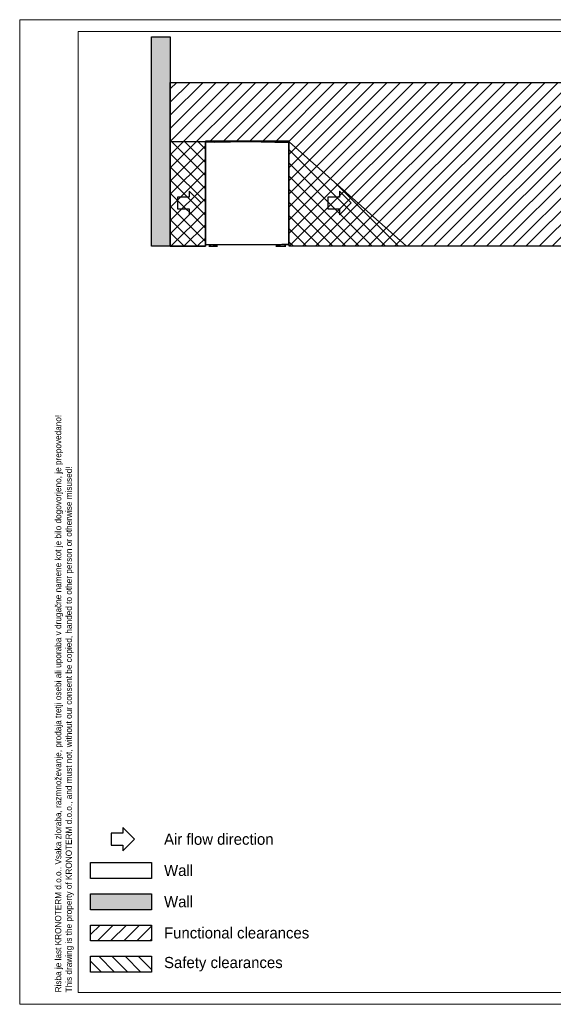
# Model space of a CAD drawing. Header units: millimetres. Extents: x 0 to 39025, y -31299 to 8400.
# Tile 1 of 209: x 0 to 4555, y -31299 to -22899. Entities that reach past the tile are written whole.
import ezdxf

# ---------------------------------------------------------------- set-up
doc = ezdxf.new("R2010")
doc.units = ezdxf.units.MM
for name, color, linetype in [('ANOTACIJE', 7, 'Continuous'), ('FORMAT', 7, 'Continuous'), ('ODMIKI funkcionalni', 253, 'Continuous'), ('ODMIKI varnostni', 252, 'Continuous'), ('SREDNJICE_IN_TOCKE', 252, 'Continuous')]:
    doc.layers.add(name, color=color, linetype=linetype)
doc.styles.add('SLDTEXTSTYLE0', font='Montserrat-Regular.ttf', dxfattribs={"bigfont": 'bigfont'})
doc.styles.add('SLDTEXTSTYLE2', font='arial.ttf', dxfattribs={"width": 0.948, "bigfont": 'bigfont'})
doc.styles.add('SLDTEXTSTYLE3', font='arial.ttf', dxfattribs={"width": 0.948})

# ---------------------------------------------------------------- blocks, each defined once
blk = doc.blocks.new('SW_NOTE_0_1')
at = {"layer": 'ANOTACIJE', "color": 0, "char_height": 2.64583, "attachment_point": 1, "rotation": 90}
for s, insert, style in [('Risba je last KRONOTERM d.o.o.. Vsaka zloraba, razmnoževanje, prodaja tretji osebi ali uporaba v drugačne namene kot je bilo dogovorjeno, je prepovedano!', (-3.41, 0), 'SLDTEXTSTYLE2'), ('This drawing is the property of KRONOTERM d.o.o., and must not, without our consent be copied, handed to other person or otherwise misused!', (1.12, 0), 'SLDTEXTSTYLE3')]:
    blk.add_mtext(s, dxfattribs=dict(at, insert=insert, style=style))
blk = doc.blocks.new('Adapt 2 S (desno)')
at = {"linetype": 'Continuous', "lineweight": 25}
for p, q in [((1, 887.7), (0, 887.7)), ((0, 887.7), (0, 885.8)), ((0, 885.7), (0, 16.6)), ((1, 887.7), (1, 886)), ((2.1, 887.6), (1.1, 887.6)), ((1.1, 887.6), (1.1, 886)), ((1.4, 886.3), (1.4, 887.3)), ((1.7, 887.3), (1.4, 887.3)), ((1.7, 886.3), (1.4, 886.3)), ((1.4, 886), (1.7, 886)), ((1.4, 886), (1.8, 886)), ((357.4, 895.1), (1.7, 887.3)), ((1.7, 887.3), (1.7, 886.3)), ((1.7, 886), (1.9, 886)), ((1.7, 886), (1.7, 885.4)), ((357.4, 893.1), (2, 885.3)), ((2, 16.6), (2, 885.3)), ((2.1, 887.3), (2.1, 887.6)), ((2.9, 890.5), (356.5, 898.3)), ((2.9, 888.5), (356.5, 896.2)), ((2.9, 888.5), (2.9, 890.5)), ((2.9, 890.5), (2.9, 889.6)), ((2.9, 888.4), (2.9, 889.4)), ((2.9, 889.4), (2.9, 889.4)), ((24.4, 888.9), (2.9, 888.4)), ((67.4, 889.8), (24.4, 888.9)), ((24.4, 888.9), (24.4, 888.9)), ((67.4, 889.8), (67.4, 889.9)), ((69.2, 889.2), (68.2, 889.1)), ((68.2, 888.8), (68.2, 889.1)), ((69.2, 888.8), (69.2, 889.2)), ((74.2, 889.2), (356.5, 895.4)), ((74.2, 889.2), (74.3, 888.9)), ((356.5, 898.3), (356.5, 896.2)), ((356.5, 898.3), (357.5, 898.3)), ((356.5, 897.3), (357.5, 897.3)), ((356.5, 895.4), (356.5, 896.2)), ((356.5, 895.1), (356.5, 895.4)), ((357.4, 895.1), (357.4, 893.1)), ((357.6, 893.7), (357.4, 893.7)), ((357.4, 893.1), (357.6, 893.1)), ((357.5, 897.3), (357.5, 898.3)), ((357.5, 898.3), (357.5, 897.3)), ((357.5, 898.3), (358.5, 898.3)), ((357.5, 897.3), (358.5, 897.3)), ((357.6, 893.1), (357.6, 895.1)), ((713.3, 887.3), (357.6, 895.1)), ((357.6, 893.1), (713, 885.3)), ((358.5, 898.3), (712.1, 890.5)), ((358.5, 896.2), (358.5, 898.3)), ((358.5, 896.2), (712.1, 888.5)), ((358.5, 896.2), (358.5, 895.4)), ((358.5, 895.4), (640.8, 889.2)), ((358.5, 895.4), (358.5, 895.1)), ((640.7, 888.9), (640.8, 889.2)), ((645.8, 889.2), (646.8, 889.1)), ((645.8, 888.8), (645.8, 889.2)), ((646.8, 888.8), (646.8, 889.1)), ((647.6, 889.8), (647.6, 889.9)), ((647.6, 889.8), (690.6, 888.9)), ((690.6, 888.9), (712.1, 888.4)), ((690.6, 888.9), (690.6, 888.9)), ((712.1, 890.5), (712.1, 888.5)), ((712.1, 890.5), (712.1, 889.6)), ((712.1, 889.6), (712.1, 890.5)), ((712.1, 889.6), (712.1, 889.6)), ((712.1, 888.4), (712.1, 889.4)), ((712.1, 889.4), (712.1, 889.4)), ((712.9, 887.6), (713.9, 887.6)), ((712.9, 887.6), (712.9, 887.3)), ((713, 16.6), (713, 885.3)), ((713.3, 886), (713.1, 886)), ((713.6, 886), (713.2, 886)), ((713.3, 887.3), (713.3, 886.3)), ((713.3, 887.3), (713.6, 887.3)), ((713.6, 886.3), (713.3, 886.3)), ((713.6, 886), (713.3, 886)), ((713.3, 886), (713.3, 885.4)), ((713.6, 887.3), (713.6, 886.3)), ((713.9, 886), (713.9, 887.6)), ((715, 887.7), (714, 887.7)), ((714, 887.7), (714, 886)), ((715, 887.7), (715, 885.8)), ((715, 16.6), (715, 885.7)), ((2, 16.6), (0, 16.6)), ((2, 16.6), (713, 16.6)), ((2, 15.6), (2, 16.6)), ((2, 15.6), (713, 15.6)), ((28.2, 2.5), (28.2, 0)), ((50, 2.5), (28.2, 2.5)), ((50, 0), (50, 2.5)), ((50, 2.5), (89.1, 2.5)), ((64.2, 15.6), (492.6, 15.6)), ((68.1, 15.6), (68.1, 13.3)), ((85.9, 13.3), (68.1, 13.3)), ((68.4, 11), (68.4, 6)), ((70.1, 11), (68.4, 11)), ((69, 5.4), (69.6, 5)), ((69.5, 3.6), (82.9, 3.6)), ((69.6, 5), (85.6, 5)), ((70.1, 6), (70.1, 11)), ((79.4, 11), (70.1, 11)), ((72.6, 13.3), (72.6, 11)), ((79.4, 6), (79.4, 11)), ((86.9, 11), (79.4, 11)), ((82.6, 11), (82.6, 13.3)), ((82.9, 3.6), (85.8, 3.6)), ((85.6, 5), (86.3, 5.4)), ((87.1, 13.3), (85.9, 13.3)), ((86.9, 6), (86.9, 11)), ((87.1, 13.3), (87.1, 15.6)), ((89.1, 2.5), (89.1, 0)), ((102.6, 2.5), (89.1, 2.5)), ((102.6, 0), (102.6, 2.5)), ((456, 13.3), (456, 15.3)), ((456, 15.3), (458, 15.3)), ((458, 13.3), (456, 13.3)), ((458, 15.3), (458, 13.3)), ((458, 15.3), (501, 15.3)), ((501, 13.3), (458, 13.3)), ((492.6, 15.6), (495.1, 15.6)), ((501, 13.3), (501, 15.6)), ((652.7, 13.3), (501, 13.3)), ((601.8, 2.5), (601.8, 0)), ((632.4, 2.5), (601.8, 2.5)), ((601.8, 0), (632.4, 0)), ((617, 6), (617, 11)), ((617.3, 11), (617, 11)), ((617, 6), (618.8, 5)), ((617.3, 13.3), (617.3, 11)), ((621.6, 11), (617.3, 11)), ((619.9, 5), (618.6, 3.6)), ((618.6, 3.6), (635, 3.6)), ((618.8, 5), (634.8, 5)), ((621.9, 11), (621.6, 11)), ((621.9, 6), (621.9, 11)), ((622.6, 11), (621.9, 11)), ((631.1, 11), (622.6, 11)), ((631.7, 11), (631.1, 11)), ((631.7, 11), (631.7, 6)), ((632.1, 11), (631.7, 11)), ((636.3, 11), (632.1, 11)), ((632.4, 0), (632.4, 2.5)), ((632.4, 2.5), (675.2, 2.5)), ((632.4, 0), (675.2, 0)), ((635, 3.6), (633.8, 5)), ((634.8, 5), (636.6, 6)), ((636.3, 11), (636.3, 13.3)), ((636.6, 11), (636.3, 11)), ((636.6, 6), (636.6, 11)), ((652.7, 13.3), (652.7, 15.6)), ((654.2, 15.3), (652.7, 15.3)), ((654.2, 13.3), (652.7, 13.3)), ((654.2, 15.3), (654.2, 13.3)), ((712.4, 15.6), (657, 15.6)), ((675.2, 2.5), (675.2, 0)), ((686.8, 2.5), (675.2, 2.5)), ((675.2, 0), (686.8, 0)), ((686.8, 0), (686.8, 2.5)), ((713, 15.6), (712.4, 15.6)), ((715, 16.6), (713, 16.6)), ((713, 16.6), (713, 15.6)), ((28.2, 0), (50, 0)), ((50, 0), (89.1, 0)), ((89.1, 0), (102.6, 0))]:
    blk.add_line(p, q, dxfattribs=at)
at = {"linetype": 'Continuous', "lineweight": 25, "flags": 128}
for points in [[(2.9, 890.5), (2.9, 890.5), (2.9, 890.5), (2.9, 890.5), (2.9, 890.5), (2.9, 890.5), (2.9, 890.5), (2.9, 890.5), (2.9, 890.5)], [(2.9, 889.6), (2.9, 889.6), (2.9, 889.6), (2.9, 889.6), (2.9, 889.6), (2.9, 889.6), (2.9, 889.6), (2.9, 889.6), (2.9, 889.6)], [(712.1, 890.5), (712.1, 890.5), (712.1, 890.5), (712.1, 890.5), (712.1, 890.5), (712.1, 890.5), (712.1, 890.5), (712.1, 890.5), (712.1, 890.5)], [(712.1, 889.6), (712.1, 889.6), (712.1, 889.6), (712.1, 889.6), (712.1, 889.6), (712.1, 889.6), (712.1, 889.6), (712.1, 889.6), (712.1, 889.6)], [(1.7, 16.6), (1.8, 16.6), (2, 16.6)], [(713.3, 16.6), (713.2, 16.6), (713, 16.6)]]:
    blk.add_lwpolyline(points, dxfattribs=at)
at = {"linetype": 'Continuous', "lineweight": 25}
for centre, radius, start, end in [((2.9, 887.7), 2.9, 91.26953, 180), ((2.9, 887.7), 1.9, 91.26953, 180), ((2.9, 887.6), 1.8, 91.25, 180), ((2.9, 887.6), 0.8, 91.25, 180), ((67.4, 889), 0.8, 6.25, 91.25), ((67.4, 889), 1.8, 6.25, 29.25947), ((357.5, 896.5), 1.8, 88.75, 91.25), ((357.5, 896.5), 0.8, 88.75, 91.25), ((647.6, 889), 1.8, 150.74053, 173.75), ((647.6, 889), 0.8, 88.75, 173.75), ((712.1, 887.7), 2.9, 0, 88.73047), ((712.1, 887.7), 1.9, 0, 88.72019), ((712.1, 887.6), 1.8, 0, 88.75), ((712.1, 887.6), 0.8, 0, 88.75), ((2, 17.6), 2, 208.35935, 270), ((67.4, 5), 2.5, 270, 325.01514), ((87.9, 5), 2.5, 214.98486, 270), ((616.6, 5), 2.5, 270, 325.01514), ((637.1, 5), 2.5, 214.98486, 270), ((654.2, 16.1), 2.8, 270, 349.71344), ((654.2, 16.1), 0.8, 270, 321.31781), ((713, 17.6), 2, 270, 331.64065)]:
    blk.add_arc(centre, radius, start, end, dxfattribs=at)
for points, knots in [([(1.4, 886), (1.2, 886), (0.9, 886), (0.6, 885.9), (0.4, 885.9), (0.2, 885.8), (0.1, 885.8), (0, 885.7), (0, 885.7), (0.1, 885.7), (0.1, 885.6), (0.4, 885.6), (0.5, 885.5), (0.9, 885.5), (1.1, 885.5), (1.5, 885.4), (1.8, 885.4), (2, 885.3)], [0, 0, 0, 0, 0.125, 0.125, 0.25, 0.25, 0.375, 0.375, 0.5, 0.5, 0.625, 0.625, 0.75, 0.75, 0.875, 0.875, 1, 1, 1, 1]), ([(1.7, 886), (1.5, 886), (1.3, 885.9), (1, 885.8), (1, 885.7), (1, 885.6), (1.2, 885.6), (1.5, 885.5), (1.8, 885.4), (2, 885.3)], [0, 0, 0, 0, 0.25, 0.25, 0.5, 0.5, 0.75, 0.75, 1, 1, 1, 1]), ([(2, 885.3), (2, 885.6), (1.9, 885.9), (1.9, 886.4), (1.9, 886.6), (1.8, 886.9), (1.8, 887.1), (1.7, 887.3), (1.7, 887.3), (1.7, 887.3)], [0, 0, 0, 0, 0.25, 0.25, 0.5, 0.5, 0.75, 0.75, 1, 1, 1, 1]), ([(2, 885.3), (1.9, 885.6), (1.9, 885.9), (1.8, 886.2), (1.8, 886.3), (1.7, 886.3)], [0, 0, 0, 0, 0.5, 0.5, 1, 1, 1, 1]), ([(74.1, 890), (74.2, 890), (74.2, 889.9), (74.2, 889.6), (74.2, 889.4), (74.2, 889.2)], [0, 0, 0, 0, 0.5, 0.5, 1, 1, 1, 1]), ([(640.8, 889.2), (640.8, 889.4), (640.8, 889.6), (640.8, 889.9), (640.8, 890), (640.9, 890)], [0, 0, 0, 0, 0.5, 0.5, 1, 1, 1, 1]), ([(713.3, 887.3), (713.3, 887.3), (713.3, 887.3), (713.2, 887.1), (713.2, 886.9), (713.1, 886.6), (713.1, 886.4), (713.1, 885.9), (713, 885.6), (713, 885.3)], [0, 0, 0, 0, 0.25, 0.25, 0.5, 0.5, 0.75, 0.75, 1, 1, 1, 1]), ([(713.3, 886.3), (713.2, 886.3), (713.2, 886.2), (713.1, 885.9), (713.1, 885.6), (713, 885.3)], [0, 0, 0, 0, 0.5, 0.5, 1, 1, 1, 1]), ([(713, 885.3), (713.2, 885.4), (713.5, 885.4), (713.9, 885.5), (714.1, 885.5), (714.5, 885.5), (714.6, 885.6), (714.9, 885.6), (714.9, 885.7), (715, 885.7), (715, 885.7), (714.9, 885.8), (714.8, 885.8), (714.6, 885.9), (714.4, 885.9), (714.1, 886), (713.8, 886), (713.6, 886)], [0, 0, 0, 0, 0.125, 0.125, 0.25, 0.25, 0.375, 0.375, 0.5, 0.5, 0.625, 0.625, 0.75, 0.75, 0.875, 0.875, 1, 1, 1, 1]), ([(713, 885.3), (713.2, 885.4), (713.5, 885.5), (713.8, 885.6), (714, 885.6), (714, 885.7), (714, 885.8), (713.7, 885.9), (713.5, 886), (713.3, 886)], [0, 0, 0, 0, 0.25, 0.25, 0.5, 0.5, 0.75, 0.75, 1, 1, 1, 1]), ([(68.4, 6), (68.6, 5.8), (68.7, 5.6), (69, 5.4), (69.1, 5.3), (69.3, 5.3), (69.4, 5.3), (69.6, 5.4), (69.6, 5.4), (69.8, 5.6), (70, 5.8), (70.1, 6)], [0, 0, 0, 0, 0.25, 0.25, 0.5, 0.5, 0.625, 0.625, 0.75, 0.75, 1, 1, 1, 1]), ([(70.7, 5), (70.6, 4.9), (70.1, 4.4), (69.7, 3.9), (69.5, 3.6)], [0, 0, 0, 0, 0.344642, 1, 1, 1, 1]), ([(70.1, 6), (70.9, 5.8), (71.6, 5.6), (73.2, 5.4), (73.9, 5.3), (75.1, 5.3), (75.5, 5.3), (76.3, 5.4), (76.7, 5.4), (77.8, 5.6), (78.6, 5.8), (79.4, 6)], [0, 0, 0, 0, 0.25, 0.25, 0.5, 0.5, 0.625, 0.625, 0.75, 0.75, 1, 1, 1, 1]), ([(79.4, 6), (80, 5.8), (80.6, 5.6), (81.8, 5.4), (82.5, 5.3), (83.4, 5.3), (83.7, 5.3), (84.4, 5.4), (84.7, 5.4), (85.6, 5.6), (86.3, 5.8), (86.9, 6)], [0, 0, 0, 0, 0.25, 0.25, 0.5, 0.5, 0.625, 0.625, 0.75, 0.75, 1, 1, 1, 1]), ([(85.8, 3.6), (85.7, 3.8), (85.3, 4.3), (84.9, 4.7), (84.6, 5)], [0, 0, 0, 0, 0.321792, 1, 1, 1, 1]), ([(86.9, 6), (86.7, 5.8), (86.5, 5.5), (86.3, 5.4), (86.3, 5.4)], [0, 0, 0, 0, 0.758579, 1, 1, 1, 1]), ([(617, 6), (617.4, 5.8), (617.8, 5.6), (618.6, 5.4), (619, 5.3), (619.7, 5.3), (619.9, 5.3), (620.3, 5.4), (620.5, 5.4), (621.1, 5.6), (621.5, 5.8), (621.9, 6)], [0, 0, 0, 0, 0.25, 0.25, 0.5, 0.5, 0.625, 0.625, 0.75, 0.75, 1, 1, 1, 1]), ([(621.9, 6), (622.7, 5.8), (623.5, 5.6), (625.2, 5.4), (626, 5.3), (627.2, 5.3), (627.7, 5.3), (628.5, 5.4), (628.9, 5.4), (630.1, 5.6), (630.9, 5.8), (631.7, 6)], [0, 0, 0, 0, 0.25, 0.25, 0.5, 0.5, 0.625, 0.625, 0.75, 0.75, 1, 1, 1, 1]), ([(631.7, 6), (632.1, 5.8), (632.5, 5.6), (633.4, 5.4), (633.8, 5.3), (634.4, 5.3), (634.6, 5.3), (635, 5.4), (635.2, 5.4), (635.8, 5.6), (636.2, 5.8), (636.6, 6)], [0, 0, 0, 0, 0.25, 0.25, 0.5, 0.5, 0.625, 0.625, 0.75, 0.75, 1, 1, 1, 1])]:
    blk.add_open_spline(points, degree=3, knots=knots, dxfattribs=at)
blk = doc.blocks.new('PUŠČICA')
at = {"ltscale": 10}
for p, q in [((0, 0), (-50, 50)), ((-50, 50), (-50, 25)), ((-100, 25), (-100, -25)), ((-50, 25), (-100, 25)), ((-50, -50), (0, 0)), ((-100, -25), (-50, -25)), ((-50, -25), (-50, -50))]:
    blk.add_line(p, q, dxfattribs=at)

msp = doc.modelspace()

# ---------------------------------------------------------------- hatches: boundary and pattern name
at = {"layer": 'ODMIKI funkcionalni'}
h = msp.add_hatch(dxfattribs=at)
h.set_pattern_fill('ANSI31', color=256, scale=25)
h.set_pattern_definition([(45, (-945.19, -33915.06), (-56.1266, 56.1266), [])])
h.paths.add_polyline_path([(1585.5, -23933.8), (1585.5, -24832.1), (1285.5, -24832.1), (1285.5, -23433.8), (5300.5, -23433.8), (5300.5, -24832.1), (2300.5, -24832.1), (2300.5, -23933.8)])
h = msp.add_hatch(dxfattribs=at)
h.set_pattern_fill('ANSI31', color=256, scale=25)
h.set_pattern_definition([(45, (38433.06, -29133.69), (-56.1266, 56.1266), [])])
h.paths.add_polyline_path([(1125.8, -30622.3), (605.6, -30622.3), (605.6, -30758), (1125.8, -30758)])
at = {"layer": 'ODMIKI varnostni'}
h = msp.add_hatch(dxfattribs=at)
h.set_pattern_fill('ANSI31', color=256, scale=25, angle=90)
h.set_pattern_definition([(135, (0, -18265.62), (-56.1266, -56.1266), [])])
h.paths.add_polyline_path([(1585.5, -23941.5), (1285.5, -23941.5), (1285.5, -24832.1), (1585.5, -24832.1)])
h = msp.add_hatch(dxfattribs=at)
h.set_pattern_fill('ANSI31', color=256, scale=25, angle=90)
h.set_pattern_definition([(135, (-2543.28, -33086.23), (-56.1266, -56.1266), [])])
h.paths.add_polyline_path([(2300.5, -24832.1), (2300.5, -23941.5), (3300.5, -24832.1)])
h = msp.add_hatch(dxfattribs=at)
h.set_pattern_fill('ANSI31', color=256, scale=25, angle=90)
h.set_pattern_definition([(135, (38433.06, -29133.69), (-56.1266, -56.1266), [])])
h.paths.add_polyline_path([(1125.8, -30888.8), (605.6, -30888.8), (605.6, -31024.4), (1125.8, -31024.4)])
at = {"layer": 'SREDNJICE_IN_TOCKE'}
h = msp.add_hatch(color=256, dxfattribs=at)
h.dxf.hatch_style = 1
h.paths.add_polyline_path([(1125.9, -23045.8), (1125.9, -24832.1), (1285.5, -24832.1), (1285.5, -23045.8)])
h = msp.add_hatch(color=256, dxfattribs=at)
h.dxf.hatch_style = 1
h.paths.add_polyline_path([(1125.8, -30355.9), (605.6, -30355.9), (605.6, -30491.6), (1125.8, -30491.6)])

# ---------------------------------------------------------------- linework, layer by layer
at = {"layer": 'FORMAT', "color": 7, "linetype": 'Continuous', "lineweight": 18, "ltscale": 27}
for p, q in [((0, -31298.9), (0, -22898.9)), ((0, -22898.9), (18568, -22898.9)), ((500, -31198.9), (500, -22998.9)), ((500, -22998.9), (18468, -22998.9)), ((500, -31198.9), (18468, -31198.9)), ((0, -31298.9), (18568, -31298.9))]:
    msp.add_line(p, q, dxfattribs=at)
at = {"layer": 'ODMIKI funkcionalni'}
for points in [[(1585.5, -23933.8), (1585.5, -24832.1), (1285.5, -24832.1), (1285.5, -23433.8), (5300.5, -23433.8), (5300.5, -24832.1), (2300.5, -24832.1), (2300.5, -23933.8)], [(605.6, -30622.3), (1125.8, -30622.3), (1125.8, -30758), (605.6, -30758)]]:
    msp.add_lwpolyline(points, close=True, dxfattribs=at)
at = {"layer": 'ODMIKI varnostni'}
for points in [[(1585.5, -23941.5), (1285.5, -23941.5), (1285.5, -24832.1), (1585.5, -24832.1)], [(2300.5, -24832.1), (2300.5, -23941.5), (3300.5, -24832.1)], [(605.6, -30888.8), (1125.8, -30888.8), (1125.8, -31024.4), (605.6, -31024.4)]]:
    msp.add_lwpolyline(points, close=True, dxfattribs=at)
at = {"layer": 'SREDNJICE_IN_TOCKE'}
for points in [[(1125.9, -24832.1), (1125.9, -23045.8), (1285.5, -23045.8), (1285.5, -24832.1)], [(605.6, -30089.5), (1125.8, -30089.5), (1125.8, -30225.1), (605.6, -30225.1)], [(605.6, -30355.9), (1125.8, -30355.9), (1125.8, -30491.6), (605.6, -30491.6)]]:
    msp.add_lwpolyline(points, close=True, dxfattribs=at)

# ---------------------------------------------------------------- block references
msp.add_blockref('Adapt 2 S (desno)', (1585.5, -24832.1))
at = {"layer": 'ANOTACIJE', "xscale": 2, "yscale": 2, "zscale": 2}
for p in [(1548.1, -24462.7), (2829.1, -24462.7), (981.2, -29890.1)]:
    msp.add_blockref('PUŠČICA', p, dxfattribs=at)
at = {"layer": 'FORMAT', "xscale": 20, "yscale": 20, "zscale": 20}
msp.add_blockref('SW_NOTE_0_1', (370, -31197), dxfattribs=at)

# ---------------------------------------------------------------- texts
at = {"layer": 'ANOTACIJE', "color": 7, "char_height": 95.25, "attachment_point": 4, "style": 'SLDTEXTSTYLE0'}
for s, insert in [('Air flow direction', (1232.5, -29890.9)), ('Wall', (1232.5, -30157.3)), ('Wall', (1232.5, -30423.7)), ('Functional clearances', (1232.5, -30690.2)), ('Safety clearances', (1232.5, -30956.6))]:
    msp.add_mtext(s, dxfattribs=dict(at, insert=insert))

doc.saveas('drawing.dxf')
